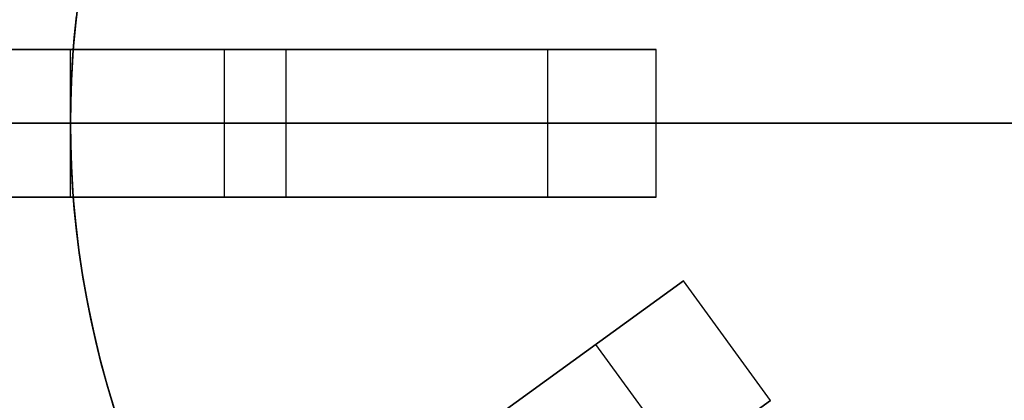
# Model space of a CAD drawing. Header units: centimetres. Extents: x 100.6 to 125.6, y -12.1 to 12.1.
# Tile 4 of 10: x 105 to 112.9, y -2.2 to 0.8. Entities that reach past the tile are written whole.
import ezdxf

# ---------------------------------------------------------------- set-up
doc = ezdxf.new("R2010")
doc.units = ezdxf.units.CM
doc.layers.add('Capa 04', color=7, linetype='Continuous')

msp = doc.modelspace()

# ---------------------------------------------------------------- linework, layer by layer
at = {"layer": 'Capa 04'}
for points in [[(105.3941, 0.6), (105.4137, 0.8147), (105.4397, 1.0309), (105.472, 1.2484), (105.5109, 1.4668), (105.5564, 1.6859), (105.6087, 1.9055), (105.6679, 2.1253), (105.734, 2.3448), (105.8072, 2.5639), (105.8874, 2.7821), (105.9747, 2.9993), (106.0691, 3.215), (106.1706, 3.4288), (106.2791, 3.6406), (106.3946, 3.8498), (106.5171, 4.0563)], [(105.3941, 0.6), (105.4137, 0.8147), (105.4397, 1.0309), (105.472, 1.2484), (105.5109, 1.4668), (105.5564, 1.6859), (105.6087, 1.9055), (105.6679, 2.1253), (105.734, 2.3448), (105.8072, 2.5639), (105.8874, 2.7821), (105.9747, 2.9993), (106.0691, 3.215), (106.1706, 3.4288), (106.2791, 3.6406), (106.3946, 3.8498), (106.5171, 4.0563)], [(106.5171, 4.0563), (106.3946, 3.8498), (106.2791, 3.6406), (106.1706, 3.4288), (106.0691, 3.215), (105.9747, 2.9993), (105.8874, 2.7821), (105.8072, 2.5639), (105.734, 2.3448), (105.6679, 2.1253), (105.6087, 1.9055), (105.5564, 1.6859), (105.5109, 1.4668), (105.472, 1.2484), (105.4397, 1.0309), (105.4137, 0.8147), (105.3941, 0.6)], [(106.5171, 4.0563), (106.3946, 3.8498), (106.2791, 3.6406), (106.1706, 3.4288), (106.0691, 3.215), (105.9747, 2.9993), (105.8874, 2.7821), (105.8072, 2.5639), (105.734, 2.3448), (105.6679, 2.1253), (105.6087, 1.9055), (105.5564, 1.6859), (105.5109, 1.4668), (105.472, 1.2484), (105.4397, 1.0309), (105.4137, 0.8147), (105.3941, 0.6)], [(105.4202, 0.8735), (105.4021, 0.6964), (105.3883, 0.5203), (105.3785, 0.3455), (105.3727, 0.172), (105.3708, 0)], [(105.3708, 0), (105.3727, 0.172), (105.3785, 0.3455), (105.3883, 0.5203), (105.4021, 0.6964), (105.4202, 0.8735)], [(100.6208, 0.6), (106.6208, 0.6)], [(107.1208, 0.6), (103.6208, 0.6)], [(103.6208, 0.6), (107.1208, 0.6)], [(105.3708, 0), (105.3722, 0.1484), (105.3765, 0.2979), (105.3838, 0.4485), (105.3941, 0.6)], [(105.3708, 0), (105.3722, 0.1484), (105.3765, 0.2979), (105.3838, 0.4485), (105.3941, 0.6)], [(105.3708, 0.6), (105.3941, 0.6)], [(105.3708, 0.6), (105.3941, 0.6)], [(105.3708, 0), (105.3708, 0.6)], [(105.3941, 0.6), (105.3708, 0.6)], [(105.3708, 0), (105.3708, 0.6)], [(105.3941, 0.6), (105.3838, 0.4485), (105.3765, 0.2979), (105.3722, 0.1484), (105.3708, 0)], [(105.3941, 0.6), (105.3838, 0.4485), (105.3765, 0.2979), (105.3722, 0.1484), (105.3708, 0)], [(105.3708, 0), (105.3708, 0.6)], [(105.3941, 0.6), (105.3708, 0.6)], [(105.3708, 0), (105.3708, 0.6)], [(105.3708, -0.6), (105.3708, 0.6)], [(105.3708, -0.6), (105.3708, 0.6)], [(105.3708, 0), (105.3708, 0.6)], [(105.3708, 0), (105.3708, 0.6)], [(105.3941, 0.6), (110.1208, 0.6)], [(106.6208, 0.6), (105.3941, 0.6)], [(105.3941, 0.6), (106.6208, 0.6)], [(110.1208, 0.6), (105.3941, 0.6)], [(106.6208, -0.6), (106.6208, 0.6)], [(106.6208, -0.6), (106.6208, 0.6)], [(106.6208, -0.6), (106.6208, 0.6)], [(107.1208, -0.6), (107.1208, 0.6)], [(107.1208, -0.6), (107.1208, 0.6)], [(109.2421, -0.6), (109.2421, 0.6)], [(109.2421, -0.6), (109.2421, 0.6)], [(110.1208, -0.6), (110.1208, 0.6)], [(110.1208, -0.6), (110.1208, 0.6)], [(110.1208, -0.6), (110.1208, 0.6)], [(110.1208, -0.6), (110.1208, 0.6)], [(110.1208, -0.6), (110.1208, 0.6)], [(110.1208, -0.6), (110.1208, 0.6)], [(107.1208, 0), (103.6208, 0)], [(103.6208, 0), (107.1208, 0)], [(105.3708, 0), (105.3722, -0.1484), (105.3765, -0.2979), (105.3838, -0.4485), (105.3941, -0.6)], [(105.3708, 0), (105.3722, -0.1484), (105.3765, -0.2979), (105.3838, -0.4485), (105.3941, -0.6)], [(105.3708, -0.6), (105.3708, 0)], [(105.3708, -0.6), (105.3708, 0)], [(105.3708, -0.6), (105.3708, 0)], [(105.3708, -0.6), (105.3708, 0)], [(105.3941, -0.6), (105.3838, -0.4485), (105.3765, -0.2979), (105.3722, -0.1484), (105.3708, 0)], [(105.3941, -0.6), (105.3838, -0.4485), (105.3765, -0.2979), (105.3722, -0.1484), (105.3708, 0)], [(105.7241, -2.3132), (105.67, -2.1325), (105.6206, -1.9517), (105.5758, -1.7709), (105.5357, -1.5904), (105.5002, -1.4102), (105.4691, -1.2306), (105.4425, -1.0516), (105.4202, -0.8735), (105.4021, -0.6964), (105.3883, -0.5203), (105.3785, -0.3455), (105.3727, -0.172), (105.3708, 0)], [(105.3708, -0.6), (105.3708, 0)], [(105.3708, -0.6), (105.3708, 0)], [(105.3708, 0), (105.3727, -0.172), (105.3785, -0.3455), (105.3883, -0.5203), (105.4021, -0.6964), (105.4202, -0.8735), (105.4425, -1.0516), (105.4691, -1.2306), (105.5002, -1.4102), (105.5357, -1.5904), (105.5758, -1.7709), (105.6206, -1.9517), (105.67, -2.1325), (105.7241, -2.3132)], [(119.6208, 0), (106.6208, 0)], [(106.6208, 0), (119.6208, 0)], [(116.1208, 0), (110.1208, 0)], [(110.1208, 0), (116.1208, 0)], [(100.6208, -0.6), (106.6208, -0.6)], [(107.1208, -0.6), (103.6208, -0.6)], [(103.6208, -0.6), (107.1208, -0.6)], [(105.3708, -0.6), (105.3941, -0.6)], [(105.3708, -0.6), (105.3941, -0.6)], [(105.3941, -0.6), (105.3708, -0.6)], [(105.3941, -0.6), (105.3708, -0.6)], [(106.5171, -4.0563), (106.3946, -3.8498), (106.2791, -3.6406), (106.1706, -3.4288), (106.0691, -3.215), (105.9747, -2.9993), (105.8874, -2.7821), (105.8072, -2.5639), (105.734, -2.3448), (105.6679, -2.1253), (105.6087, -1.9055), (105.5564, -1.6859), (105.5109, -1.4668), (105.472, -1.2484), (105.4397, -1.0309), (105.4137, -0.8147), (105.3941, -0.6)], [(106.5171, -4.0563), (106.3946, -3.8498), (106.2791, -3.6406), (106.1706, -3.4288), (106.0691, -3.215), (105.9747, -2.9993), (105.8874, -2.7821), (105.8072, -2.5639), (105.734, -2.3448), (105.6679, -2.1253), (105.6087, -1.9055), (105.5564, -1.6859), (105.5109, -1.4668), (105.472, -1.2484), (105.4397, -1.0309), (105.4137, -0.8147), (105.3941, -0.6)], [(105.3941, -0.6), (110.1208, -0.6)], [(106.6208, -0.6), (105.3941, -0.6)], [(105.3941, -0.6), (106.6208, -0.6)], [(110.1208, -0.6), (105.3941, -0.6)], [(105.3941, -0.6), (105.4137, -0.8147), (105.4397, -1.0309), (105.472, -1.2484), (105.5109, -1.4668), (105.5564, -1.6859), (105.6087, -1.9055), (105.6679, -2.1253), (105.734, -2.3448), (105.8072, -2.5639), (105.8874, -2.7821), (105.9747, -2.9993), (106.0691, -3.215), (106.1706, -3.4288), (106.2791, -3.6406), (106.3946, -3.8498), (106.5171, -4.0563)], [(105.3941, -0.6), (105.4137, -0.8147), (105.4397, -1.0309), (105.472, -1.2484), (105.5109, -1.4668), (105.5564, -1.6859), (105.6087, -1.9055), (105.6679, -2.1253), (105.734, -2.3448), (105.8072, -2.5639), (105.8874, -2.7821), (105.9747, -2.9993), (106.0691, -3.215), (106.1706, -3.4288), (106.2791, -3.6406), (106.3946, -3.8498), (106.5171, -4.0563)], [(110.3411, -1.2779), (106.5171, -4.0563)], [(106.5171, -4.0563), (110.3411, -1.2779)], [(111.0464, -2.2488), (110.3411, -1.2779)], [(111.0464, -2.2488), (110.3411, -1.2779)], [(111.0464, -2.2488), (110.3411, -1.2779)], [(111.0464, -2.2488), (110.3411, -1.2779)], [(111.0464, -2.2488), (110.3411, -1.2779)], [(111.0464, -2.2488), (110.3411, -1.2779)], [(110.3355, -2.7652), (109.6302, -1.7944)], [(110.3355, -2.7652), (109.6302, -1.7944)], [(111.0464, -2.2488), (107.2224, -5.0271)], [(107.2224, -5.0271), (111.0464, -2.2488)]]:
    msp.add_lwpolyline(points, dxfattribs=at)
at = {"layer": 'Capa 04', "extrusion": (1, 0, 0)}
for points in [[(0.6, -188.8989), (0.6, -190.0989)], [(0.6, -210.0989), (0.6, -211.2989)], [(0.6, -180.0989), (0.6, -188.8989)], [(0.6, -190.0989), (0.6, -210.0989)], [(0.6, -211.2989), (0.6, -220.0989)], [(0.6, -190.0989), (0.6, -210.0989)], [(0.6, -183.0989), (0.6, -188.8989)], [(0.6, -211.2989), (0.6, -217.0989)], [(0, -190.0989), (0, -188.8989)], [(0, -210.0989), (0, -211.2989)], [(0, -190.0989), (0, -210.0989)], [(0, -183.0989), (0, -188.8989)], [(0, -211.2989), (0, -217.0989)], [(-0.6, -188.8989), (-0.6, -190.0989)], [(-0.6, -210.0989), (-0.6, -211.2989)], [(-0.6, -180.0989), (-0.6, -188.8989)], [(-0.6, -190.0989), (-0.6, -210.0989)], [(-0.6, -211.2989), (-0.6, -220.0989)], [(-0.6, -190.0989), (-0.6, -210.0989)], [(-0.6, -183.0989), (-0.6, -188.8989)], [(-0.6, -211.2989), (-0.6, -217.0989)], [(-1.2779, -183.0989), (-1.2779, -188.8989)], [(-1.2779, -211.2989), (-1.2779, -217.0989)], [(-1.7634, -183.0989), (-1.7634, -188.8989)], [(-1.7634, -211.2989), (-1.7634, -217.0989)], [(-2.2488, -183.0989), (-2.2488, -188.8989)], [(-2.2488, -211.2989), (-2.2488, -217.0989)]]:
    msp.add_lwpolyline(points, dxfattribs=at)
at = {"layer": 'Capa 04', "extrusion": (0, 1, 0)}
for points in [[(-110.1208, -217.0989), (-110.1201, -217.1655), (-110.1178, -217.2327), (-110.114, -217.3004), (-110.1087, -217.3685), (-110.1017, -217.4371), (-110.093, -217.506), (-110.0827, -217.5753), (-110.0707, -217.6448), (-110.057, -217.7146), (-110.0414, -217.7845), (-110.0241, -217.8544), (-110.005, -217.9244), (-109.9841, -217.9944), (-109.9613, -218.0642), (-109.9366, -218.1338), (-109.9102, -218.2032), (-109.8818, -218.2723), (-109.8516, -218.341), (-109.8196, -218.4092), (-109.7856, -218.4768), (-109.7499, -218.5439), (-109.7123, -218.6102), (-109.6729, -218.6758), (-109.6318, -218.7406), (-109.5889, -218.8044), (-109.5442, -218.8673), (-109.4979, -218.9291), (-109.4499, -218.9898), (-109.4002, -219.0494), (-109.349, -219.1077), (-109.2963, -219.1646), (-109.2421, -219.2203), (-109.1865, -219.2745), (-109.1295, -219.3272), (-109.0712, -219.3784), (-109.0117, -219.428), (-108.951, -219.476), (-108.8892, -219.5224), (-108.8263, -219.567), (-108.7624, -219.6099), (-108.6977, -219.6511), (-108.6321, -219.6905), (-108.5657, -219.728), (-108.4987, -219.7638), (-108.431, -219.7977), (-108.3628, -219.8298), (-108.2941, -219.86), (-108.2251, -219.8883), (-108.1557, -219.9148), (-108.086, -219.9394), (-108.0162, -219.9622), (-107.9463, -219.9831), (-107.8763, -220.0023), (-107.8063, -220.0196), (-107.7364, -220.0351), (-107.6667, -220.0489), (-107.5972, -220.0609), (-107.5279, -220.0712), (-107.4589, -220.0798), (-107.3904, -220.0868), (-107.3222, -220.0922), (-107.2545, -220.096), (-107.1874, -220.0982), (-107.1208, -220.0989)], [(-107.1208, -180.0989), (-107.1874, -180.0997), (-107.2545, -180.1019), (-107.3222, -180.1057), (-107.3904, -180.1111), (-107.4589, -180.1181), (-107.5279, -180.1267), (-107.5972, -180.137), (-107.6667, -180.149), (-107.7364, -180.1628), (-107.8063, -180.1783), (-107.8763, -180.1956), (-107.9463, -180.2147), (-108.0162, -180.2357), (-108.086, -180.2585), (-108.1557, -180.2831), (-108.2251, -180.3096), (-108.2941, -180.3379), (-108.3628, -180.3681), (-108.431, -180.4002), (-108.4987, -180.4341), (-108.5657, -180.4698), (-108.6321, -180.5074), (-108.6977, -180.5468), (-108.7624, -180.588), (-108.8263, -180.6309), (-108.8892, -180.6755), (-108.951, -180.7219), (-109.0117, -180.7699), (-109.0712, -180.8195), (-109.1295, -180.8707), (-109.1865, -180.9234), (-109.2421, -180.9776), (-109.2963, -181.0332), (-109.349, -181.0902), (-109.4002, -181.1485), (-109.4499, -181.208), (-109.4979, -181.2688), (-109.5442, -181.3306), (-109.5889, -181.3935), (-109.6318, -181.4573), (-109.6729, -181.5221), (-109.7123, -181.5877), (-109.7499, -181.654), (-109.7856, -181.7211), (-109.8196, -181.7887), (-109.8516, -181.8569), (-109.8818, -181.9256), (-109.9102, -181.9947), (-109.9366, -182.0641), (-109.9613, -182.1337), (-109.9841, -182.2035), (-110.005, -182.2735), (-110.0241, -182.3435), (-110.0414, -182.4134), (-110.057, -182.4833), (-110.0707, -182.5531), (-110.0827, -182.6226), (-110.093, -182.6919), (-110.1017, -182.7608), (-110.1087, -182.8294), (-110.114, -182.8975), (-110.1178, -182.9652), (-110.1201, -183.0324), (-110.1208, -183.0989)], [(-110.1208, -217.0989), (-110.1201, -217.1655), (-110.1178, -217.2327), (-110.114, -217.3004), (-110.1087, -217.3685), (-110.1017, -217.4371), (-110.093, -217.506), (-110.0827, -217.5753), (-110.0707, -217.6448), (-110.057, -217.7146), (-110.0414, -217.7845), (-110.0241, -217.8544), (-110.005, -217.9244), (-109.9841, -217.9944), (-109.9613, -218.0642), (-109.9366, -218.1338), (-109.9102, -218.2032), (-109.8818, -218.2723), (-109.8516, -218.341), (-109.8196, -218.4092), (-109.7856, -218.4768), (-109.7499, -218.5439), (-109.7123, -218.6102), (-109.6729, -218.6758), (-109.6318, -218.7406), (-109.5889, -218.8044), (-109.5442, -218.8673), (-109.4979, -218.9291), (-109.4499, -218.9898), (-109.4002, -219.0494), (-109.349, -219.1077), (-109.2963, -219.1646), (-109.2421, -219.2203), (-109.1865, -219.2745), (-109.1295, -219.3272), (-109.0712, -219.3784), (-109.0117, -219.428), (-108.951, -219.476), (-108.8892, -219.5224), (-108.8263, -219.567), (-108.7624, -219.6099), (-108.6977, -219.6511), (-108.6321, -219.6905), (-108.5657, -219.728), (-108.4987, -219.7638), (-108.431, -219.7977), (-108.3628, -219.8298), (-108.2941, -219.86), (-108.2251, -219.8883), (-108.1557, -219.9148), (-108.086, -219.9394), (-108.0162, -219.9622), (-107.9463, -219.9831), (-107.8763, -220.0023), (-107.8063, -220.0196), (-107.7364, -220.0351), (-107.6667, -220.0489), (-107.5972, -220.0609), (-107.5279, -220.0712), (-107.4589, -220.0798), (-107.3904, -220.0868), (-107.3222, -220.0922), (-107.2545, -220.096), (-107.1874, -220.0982), (-107.1208, -220.0989)], [(-107.1208, -180.0989), (-107.1874, -180.0997), (-107.2545, -180.1019), (-107.3222, -180.1057), (-107.3904, -180.1111), (-107.4589, -180.1181), (-107.5279, -180.1267), (-107.5972, -180.137), (-107.6667, -180.149), (-107.7364, -180.1628), (-107.8063, -180.1783), (-107.8763, -180.1956), (-107.9463, -180.2147), (-108.0162, -180.2357), (-108.086, -180.2585), (-108.1557, -180.2831), (-108.2251, -180.3096), (-108.2941, -180.3379), (-108.3628, -180.3681), (-108.431, -180.4002), (-108.4987, -180.4341), (-108.5657, -180.4698), (-108.6321, -180.5074), (-108.6977, -180.5468), (-108.7624, -180.588), (-108.8263, -180.6309), (-108.8892, -180.6755), (-108.951, -180.7219), (-109.0117, -180.7699), (-109.0712, -180.8195), (-109.1295, -180.8707), (-109.1865, -180.9234), (-109.2421, -180.9776), (-109.2963, -181.0332), (-109.349, -181.0902), (-109.4002, -181.1485), (-109.4499, -181.208), (-109.4979, -181.2688), (-109.5442, -181.3306), (-109.5889, -181.3935), (-109.6318, -181.4573), (-109.6729, -181.5221), (-109.7123, -181.5877), (-109.7499, -181.654), (-109.7856, -181.7211), (-109.8196, -181.7887), (-109.8516, -181.8569), (-109.8818, -181.9256), (-109.9102, -181.9947), (-109.9366, -182.0641), (-109.9613, -182.1337), (-109.9841, -182.2035), (-110.005, -182.2735), (-110.0241, -182.3435), (-110.0414, -182.4134), (-110.057, -182.4833), (-110.0707, -182.5531), (-110.0827, -182.6226), (-110.093, -182.6919), (-110.1017, -182.7608), (-110.1087, -182.8294), (-110.114, -182.8975), (-110.1178, -182.9652), (-110.1201, -183.0324), (-110.1208, -183.0989)], [(-110.1208, -217.0989), (-110.1201, -217.1655), (-110.1178, -217.2327), (-110.114, -217.3004), (-110.1087, -217.3685), (-110.1017, -217.4371), (-110.093, -217.506), (-110.0827, -217.5753), (-110.0707, -217.6448), (-110.057, -217.7146), (-110.0414, -217.7845), (-110.0241, -217.8544), (-110.005, -217.9244), (-109.9841, -217.9944), (-109.9613, -218.0642), (-109.9366, -218.1338), (-109.9102, -218.2032), (-109.8818, -218.2723), (-109.8516, -218.341), (-109.8196, -218.4092), (-109.7856, -218.4768), (-109.7499, -218.5439), (-109.7123, -218.6102), (-109.6729, -218.6758), (-109.6318, -218.7406), (-109.5889, -218.8044), (-109.5442, -218.8673), (-109.4979, -218.9291), (-109.4499, -218.9898), (-109.4002, -219.0494), (-109.349, -219.1077), (-109.2963, -219.1646), (-109.2421, -219.2203), (-109.1865, -219.2745), (-109.1295, -219.3272), (-109.0712, -219.3784), (-109.0117, -219.428), (-108.951, -219.476), (-108.8892, -219.5224), (-108.8263, -219.567), (-108.7624, -219.6099), (-108.6977, -219.6511), (-108.6321, -219.6905), (-108.5657, -219.728), (-108.4987, -219.7638), (-108.431, -219.7977), (-108.3628, -219.8298), (-108.2941, -219.86), (-108.2251, -219.8883), (-108.1557, -219.9148), (-108.086, -219.9394), (-108.0162, -219.9622), (-107.9463, -219.9831), (-107.8763, -220.0023), (-107.8063, -220.0196), (-107.7364, -220.0351), (-107.6667, -220.0489), (-107.5972, -220.0609), (-107.5279, -220.0712), (-107.4589, -220.0798), (-107.3904, -220.0868), (-107.3222, -220.0922), (-107.2545, -220.096), (-107.1874, -220.0982), (-107.1208, -220.0989)], [(-107.1208, -180.0989), (-107.1874, -180.0997), (-107.2545, -180.1019), (-107.3222, -180.1057), (-107.3904, -180.1111), (-107.4589, -180.1181), (-107.5279, -180.1267), (-107.5972, -180.137), (-107.6667, -180.149), (-107.7364, -180.1628), (-107.8063, -180.1783), (-107.8763, -180.1956), (-107.9463, -180.2147), (-108.0162, -180.2357), (-108.086, -180.2585), (-108.1557, -180.2831), (-108.2251, -180.3096), (-108.2941, -180.3379), (-108.3628, -180.3681), (-108.431, -180.4002), (-108.4987, -180.4341), (-108.5657, -180.4698), (-108.6321, -180.5074), (-108.6977, -180.5468), (-108.7624, -180.588), (-108.8263, -180.6309), (-108.8892, -180.6755), (-108.951, -180.7219), (-109.0117, -180.7699), (-109.0712, -180.8195), (-109.1295, -180.8707), (-109.1865, -180.9234), (-109.2421, -180.9776), (-109.2963, -181.0332), (-109.349, -181.0902), (-109.4002, -181.1485), (-109.4499, -181.208), (-109.4979, -181.2688), (-109.5442, -181.3306), (-109.5889, -181.3935), (-109.6318, -181.4573), (-109.6729, -181.5221), (-109.7123, -181.5877), (-109.7499, -181.654), (-109.7856, -181.7211), (-109.8196, -181.7887), (-109.8516, -181.8569), (-109.8818, -181.9256), (-109.9102, -181.9947), (-109.9366, -182.0641), (-109.9613, -182.1337), (-109.9841, -182.2035), (-110.005, -182.2735), (-110.0241, -182.3435), (-110.0414, -182.4134), (-110.057, -182.4833), (-110.0707, -182.5531), (-110.0827, -182.6226), (-110.093, -182.6919), (-110.1017, -182.7608), (-110.1087, -182.8294), (-110.114, -182.8975), (-110.1178, -182.9652), (-110.1201, -183.0324), (-110.1208, -183.0989)]]:
    msp.add_lwpolyline(points, dxfattribs=at)
at = {"layer": 'Capa 04', "extrusion": (-0.587785, 0.809017, 6.30694e-15)}
msp.add_lwpolyline([(-88.5166, -217.0989), (-88.5159, -217.1655), (-88.5137, -217.2327), (-88.5099, -217.3004), (-88.5045, -217.3685), (-88.4975, -217.4371), (-88.4889, -217.506), (-88.4786, -217.5753), (-88.4666, -217.6448), (-88.4528, -217.7146), (-88.4373, -217.7845), (-88.42, -217.8544), (-88.4008, -217.9244), (-88.3799, -217.9944), (-88.3571, -218.0642), (-88.3325, -218.1338), (-88.306, -218.2032), (-88.2777, -218.2723), (-88.2475, -218.341), (-88.2154, -218.4092), (-88.1815, -218.4768), (-88.1458, -218.5439), (-88.1082, -218.6102), (-88.0688, -218.6758), (-88.0276, -218.7406), (-87.9847, -218.8044), (-87.9401, -218.8673), (-87.8937, -218.9291), (-87.8457, -218.9898), (-87.7961, -219.0494), (-87.7449, -219.1077), (-87.6922, -219.1646), (-87.638, -219.2203), (-87.5823, -219.2745), (-87.5254, -219.3272), (-87.4671, -219.3784), (-87.4075, -219.428), (-87.3468, -219.476), (-87.285, -219.5224), (-87.2221, -219.567), (-87.1583, -219.6099), (-87.0935, -219.6511), (-87.0279, -219.6905), (-86.9616, -219.728), (-86.8945, -219.7638), (-86.8269, -219.7977), (-86.7587, -219.8298), (-86.69, -219.86), (-86.6209, -219.8883), (-86.5515, -219.9148), (-86.4819, -219.9394), (-86.4121, -219.9622), (-86.3421, -219.9831), (-86.2721, -220.0023), (-86.2022, -220.0196), (-86.1323, -220.0351), (-86.0625, -220.0489), (-85.993, -220.0609), (-85.9237, -220.0712), (-85.8548, -220.0798), (-85.7862, -220.0868), (-85.7181, -220.0922), (-85.6504, -220.096), (-85.5832, -220.0982), (-85.5166, -220.0989)], dxfattribs=at)
at = {"layer": 'Capa 04', "extrusion": (-0.587785, 0.809017, -3.33188e-15)}
msp.add_lwpolyline([(-85.5166, -180.0989), (-85.5832, -180.0997), (-85.6504, -180.1019), (-85.7181, -180.1057), (-85.7862, -180.1111), (-85.8548, -180.1181), (-85.9237, -180.1267), (-85.993, -180.137), (-86.0625, -180.149), (-86.1323, -180.1628), (-86.2022, -180.1783), (-86.2721, -180.1956), (-86.3421, -180.2147), (-86.4121, -180.2357), (-86.4819, -180.2585), (-86.5515, -180.2831), (-86.6209, -180.3096), (-86.69, -180.3379), (-86.7587, -180.3681), (-86.8269, -180.4002), (-86.8945, -180.4341), (-86.9616, -180.4698), (-87.0279, -180.5074), (-87.0935, -180.5468), (-87.1583, -180.588), (-87.2221, -180.6309), (-87.285, -180.6755), (-87.3468, -180.7219), (-87.4075, -180.7699), (-87.4671, -180.8195), (-87.5254, -180.8707), (-87.5823, -180.9234), (-87.638, -180.9776), (-87.6922, -181.0332), (-87.7449, -181.0902), (-87.7961, -181.1485), (-87.8457, -181.208), (-87.8937, -181.2688), (-87.9401, -181.3306), (-87.9847, -181.3935), (-88.0276, -181.4573), (-88.0688, -181.5221), (-88.1082, -181.5877), (-88.1458, -181.654), (-88.1815, -181.7211), (-88.2154, -181.7887), (-88.2475, -181.8569), (-88.2777, -181.9256), (-88.306, -181.9947), (-88.3325, -182.0641), (-88.3571, -182.1337), (-88.3799, -182.2035), (-88.4008, -182.2735), (-88.42, -182.3435), (-88.4373, -182.4134), (-88.4528, -182.4833), (-88.4666, -182.5531), (-88.4786, -182.6226), (-88.4889, -182.6919), (-88.4975, -182.7608), (-88.5045, -182.8294), (-88.5099, -182.8975), (-88.5137, -182.9652), (-88.5159, -183.0324), (-88.5166, -183.0989)], dxfattribs=at)
at = {"layer": 'Capa 04', "extrusion": (-0.587785, 0.809017, -7.0489e-16)}
msp.add_lwpolyline([(-88.5166, -217.0989), (-88.5159, -217.1655), (-88.5137, -217.2327), (-88.5099, -217.3004), (-88.5045, -217.3685), (-88.4975, -217.4371), (-88.4889, -217.506), (-88.4786, -217.5753), (-88.4666, -217.6448), (-88.4528, -217.7146), (-88.4373, -217.7845), (-88.42, -217.8544), (-88.4008, -217.9244), (-88.3799, -217.9944), (-88.3571, -218.0642), (-88.3325, -218.1338), (-88.306, -218.2032), (-88.2777, -218.2723), (-88.2475, -218.341), (-88.2154, -218.4092), (-88.1815, -218.4768), (-88.1458, -218.5439), (-88.1082, -218.6102), (-88.0688, -218.6758), (-88.0276, -218.7406), (-87.9847, -218.8044), (-87.9401, -218.8673), (-87.8937, -218.9291), (-87.8457, -218.9898), (-87.7961, -219.0494), (-87.7449, -219.1077), (-87.6922, -219.1646), (-87.638, -219.2203), (-87.5823, -219.2745), (-87.5254, -219.3272), (-87.4671, -219.3784), (-87.4075, -219.428), (-87.3468, -219.476), (-87.285, -219.5224), (-87.2221, -219.567), (-87.1583, -219.6099), (-87.0935, -219.6511), (-87.0279, -219.6905), (-86.9616, -219.728), (-86.8945, -219.7638), (-86.8269, -219.7977), (-86.7587, -219.8298), (-86.69, -219.86), (-86.6209, -219.8883), (-86.5515, -219.9148), (-86.4819, -219.9394), (-86.4121, -219.9622), (-86.3421, -219.9831), (-86.2721, -220.0023), (-86.2022, -220.0196), (-86.1323, -220.0351), (-86.0625, -220.0489), (-85.993, -220.0609), (-85.9237, -220.0712), (-85.8548, -220.0798), (-85.7862, -220.0868), (-85.7181, -220.0922), (-85.6504, -220.096), (-85.5832, -220.0982), (-85.5166, -220.0989)], dxfattribs=at)
at = {"layer": 'Capa 04', "extrusion": (-0.587785, 0.809017, -1.03097e-14)}
msp.add_lwpolyline([(-85.5166, -180.0989), (-85.5832, -180.0997), (-85.6504, -180.1019), (-85.7181, -180.1057), (-85.7862, -180.1111), (-85.8548, -180.1181), (-85.9237, -180.1267), (-85.993, -180.137), (-86.0625, -180.149), (-86.1323, -180.1628), (-86.2022, -180.1783), (-86.2721, -180.1956), (-86.3421, -180.2147), (-86.4121, -180.2357), (-86.4819, -180.2585), (-86.5515, -180.2831), (-86.6209, -180.3096), (-86.69, -180.3379), (-86.7587, -180.3681), (-86.8269, -180.4002), (-86.8945, -180.4341), (-86.9616, -180.4698), (-87.0279, -180.5074), (-87.0935, -180.5468), (-87.1583, -180.588), (-87.2221, -180.6309), (-87.285, -180.6755), (-87.3468, -180.7219), (-87.4075, -180.7699), (-87.4671, -180.8195), (-87.5254, -180.8707), (-87.5823, -180.9234), (-87.638, -180.9776), (-87.6922, -181.0332), (-87.7449, -181.0902), (-87.7961, -181.1485), (-87.8457, -181.208), (-87.8937, -181.2688), (-87.9401, -181.3306), (-87.9847, -181.3935), (-88.0276, -181.4573), (-88.0688, -181.5221), (-88.1082, -181.5877), (-88.1458, -181.654), (-88.1815, -181.7211), (-88.2154, -181.7887), (-88.2475, -181.8569), (-88.2777, -181.9256), (-88.306, -181.9947), (-88.3325, -182.0641), (-88.3571, -182.1337), (-88.3799, -182.2035), (-88.4008, -182.2735), (-88.42, -182.3435), (-88.4373, -182.4134), (-88.4528, -182.4833), (-88.4666, -182.5531), (-88.4786, -182.6226), (-88.4889, -182.6919), (-88.4975, -182.7608), (-88.5045, -182.8294), (-88.5099, -182.8975), (-88.5137, -182.9652), (-88.5159, -183.0324), (-88.5166, -183.0989)], dxfattribs=at)
at = {"layer": 'Capa 04', "extrusion": (-0.587785, 0.809017, -3.91944e-15)}
msp.add_lwpolyline([(-85.5166, -180.0989), (-85.5832, -180.0997), (-85.6504, -180.1019), (-85.7181, -180.1057), (-85.7862, -180.1111), (-85.8548, -180.1181), (-85.9237, -180.1267), (-85.993, -180.137), (-86.0625, -180.149), (-86.1323, -180.1628), (-86.2022, -180.1783), (-86.2721, -180.1956), (-86.3421, -180.2147), (-86.4121, -180.2357), (-86.4819, -180.2585), (-86.5515, -180.2831), (-86.6209, -180.3096), (-86.69, -180.3379), (-86.7587, -180.3681), (-86.8269, -180.4002), (-86.8945, -180.4341), (-86.9616, -180.4698), (-87.0279, -180.5074), (-87.0935, -180.5468), (-87.1583, -180.588), (-87.2221, -180.6309), (-87.285, -180.6755), (-87.3468, -180.7219), (-87.4075, -180.7699), (-87.4671, -180.8195), (-87.5254, -180.8707), (-87.5823, -180.9234), (-87.638, -180.9776), (-87.6922, -181.0332), (-87.7449, -181.0902), (-87.7961, -181.1485), (-87.8457, -181.208), (-87.8937, -181.2688), (-87.9401, -181.3306), (-87.9847, -181.3935), (-88.0276, -181.4573), (-88.0688, -181.5221), (-88.1082, -181.5877), (-88.1458, -181.654), (-88.1815, -181.7211), (-88.2154, -181.7887), (-88.2475, -181.8569), (-88.2777, -181.9256), (-88.306, -181.9947), (-88.3325, -182.0641), (-88.3571, -182.1337), (-88.3799, -182.2035), (-88.4008, -182.2735), (-88.42, -182.3435), (-88.4373, -182.4134), (-88.4528, -182.4833), (-88.4666, -182.5531), (-88.4786, -182.6226), (-88.4889, -182.6919), (-88.4975, -182.7608), (-88.5045, -182.8294), (-88.5099, -182.8975), (-88.5137, -182.9652), (-88.5159, -183.0324), (-88.5166, -183.0989)], dxfattribs=at)

doc.saveas('drawing.dxf')
